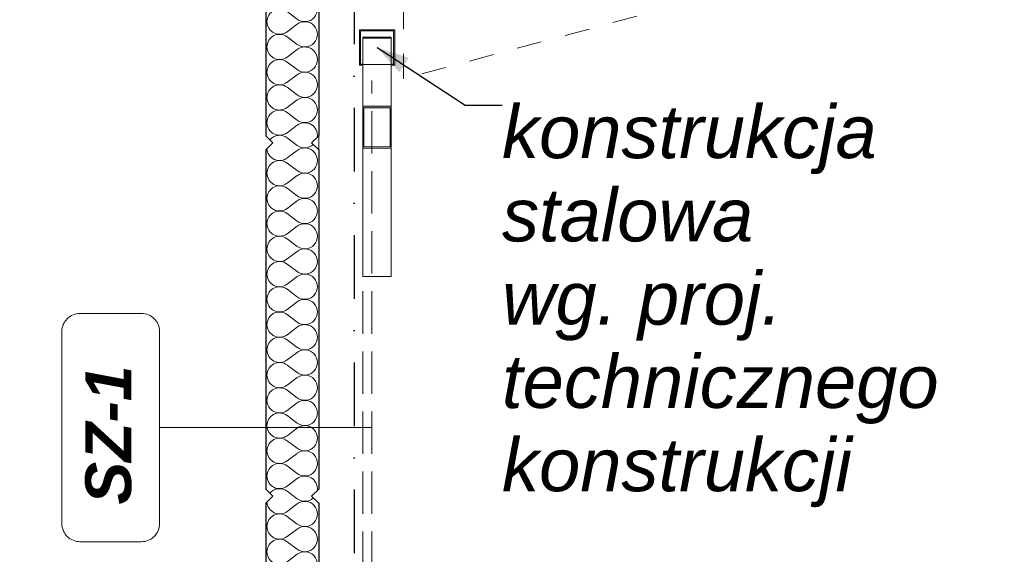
# Model space of a CAD drawing. Header units: millimetres. Extents: x -12989 to 381814, y -50461 to 30884.
# Tile 51 of 111: x 362840 to 365624, y -41825 to -40312. Entities that reach past the tile are written whole.
import ezdxf
from ezdxf.enums import TextEntityAlignment as Align

# ---------------------------------------------------------------- set-up
doc = ezdxf.new("R2010")
doc.units = ezdxf.units.MM
doc.header["$MEASUREMENT"] = 0
for name, pattern in [('Krawędzie ukryte', [170, 120, -50]), ('Kropki i Kreski', [360, 180, -90, 0, -90]), ('Przerywana Krótka I 01 I WSC', [140, 70, -70]), ('Wipeout_Contour', [1000, 0, -1000])]:
    doc.linetypes.add(name, pattern=pattern)
for name, color, linetype, lineweight in [('0_Nr_pióra__1', 7, 'Continuous', 13), ('0_Nr_pióra__223', 7, 'Continuous', 13), ('A_OZN_ODNOSNIKI_Nr_pióra__6', 7, 'Continuous', 13), ('A_OZN_ODNOSNIKI_Nr_pióra__85', 7, 'Continuous', 13), ('AS_Belki.Import IFC_Nr_pióra__1', 7, 'Continuous', 13), ('AS_Belki.Import IFC_Nr_pióra__90', 7, 'Continuous', 13), ('Nowe_A__SCIANY_Nr_pióra__27', 7, 'Continuous', 25), ('Nowe_A_OZN_ODNOSNIKI_Nr_pióra__6', 7, 'Continuous', 13), ('Nowe_A_OZN_ODNOSNIKI_Nr_pióra__85', 7, 'Continuous', 13), ('Nowe_A_WYM_Nr_pióra__1', 7, 'Continuous', 13), ('Nowe_A_WYM_Nr_pióra__45', 7, 'Continuous', 15), ('Nowe_A_WYM_Nr_pióra__85', 7, 'Continuous', 13), ('Nowe_Warstwa IFC.Import IFC_Nr_pióra__1', 7, 'Continuous', 13), ('Nowe_Warstwa IFC.Import IFC_Nr_pióra__25', 7, 'Continuous', 25)]:
    doc.layers.add(name, color=color, linetype=linetype, lineweight=lineweight)
for name, color, linetype in [('A_OZN_ODNOSNIKI', 7, 'Continuous'), ('AS_Belki.Import IFC', 7, 'Continuous'), ('Nowe_04-ŚCIANY DZIAŁOWE', 7, 'Continuous'), ('Nowe_A__SCIANY', 7, 'Continuous'), ('Nowe_A_WYM', 7, 'Continuous'), ('Nowe_Warstwa IFC.Import IFC', 7, 'Continuous')]:
    doc.layers.add(name, color=color, linetype=linetype)
doc.layers.add('Nowe_A__SCIANY_Nr_pióra__174', color=7, linetype='Continuous', lineweight=5, true_color=0x6a6a6a)
doc.styles.add('STYL_AUTOMATYCZNY_1', font='arial.ttf')
doc.styles.add('STYL_AUTOMATYCZNY_4', font='arial.ttf')
doc.styles.add('STYL_AUTOMATYCZNY_7', font='arial.ttf')
doc.styles.add('STYL_AUTOMATYCZNY_8', font='arial.ttf')
doc.dimstyles.new('STYL_AUTOMATYCZNY__2', dxfattribs={"dimtxt": 139.999998, "dimasz": 57, "dimexe": 0.18, "dimexo": 0.0625, "dimgap": 0, "dimtad": 1, "dimdec": 0, "dimlfac": 0.1, "dimzin": 0, "dimdsep": 46, "dimtxsty": 'STYL_AUTOMATYCZNY_4', "dimblk": 'ARROWHEAD_6', "dimblk1": 'ARROWHEAD_6', "dimblk2": 'ARROWHEAD_6', "dimcen": 0.09, "dimse1": 1, "dimse2": 1, "dimclrd": 7, "dimclre": 7, "dimclrt": 7, "dimadec": 0, "dimazin": 0, "dimtfac": 1, "dimtdec": 4, "dimtmove": 0, "dimatfit": 3, "dimfxl": 0, "dimtolj": 1, "dimtzin": 0, "dimarcsym": 0})
doc.dimstyles.new('STYL_AUTOMATYCZNY__3', dxfattribs={"dimtxt": 0.18, "dimasz": 91.2, "dimexe": 0.18, "dimexo": 0.0625, "dimgap": 0, "dimtad": 0, "dimtih": 1, "dimtoh": 1, "dimdec": 4, "dimzin": 0, "dimdsep": 46, "dimcen": 0.09, "dimadec": 0, "dimazin": 0, "dimtfac": 1, "dimtdec": 4, "dimtmove": 0, "dimatfit": 3, "dimldrblk": 'ARROWHEAD_5', "dimfxl": 0, "dimtolj": 1, "dimtzin": 0, "dimarcsym": 0})

# ---------------------------------------------------------------- blocks, each defined once
blk = doc.blocks.new('*X9', base_point=(363535.4, -45960.6))
at = {"layer": 'Nowe_A__SCIANY_Nr_pióra__174', "color": 251, "linetype": 'Continuous', "lineweight": 5, "true_color": 0x6a6a6a}
for p, q in [((363624.7, -40096.3), (363609.7, -40085)), ((363624.7, -40110.6), (363596.1, -40132)), ((363624.7, -40167.7), (363596.1, -40146.3)), ((363624.7, -40182), (363596.1, -40203.4)), ((363624.7, -40239.2), (363596.1, -40217.7)), ((363624.7, -40253.4), (363596.1, -40274.9)), ((363624.7, -40310.6), (363596.1, -40289.2)), ((363624.7, -40324.9), (363596.1, -40346.3)), ((363624.7, -40382), (363596.1, -40360.6)), ((363624.7, -40396.3), (363596.1, -40417.7)), ((363624.7, -40453.4), (363596.1, -40432)), ((363624.7, -40467.7), (363596.1, -40489.2)), ((363624.7, -40524.9), (363596.1, -40503.4)), ((363624.7, -40539.2), (363596.1, -40560.6)), ((363624.7, -40596.3), (363596.1, -40574.9)), ((363624.7, -40610.6), (363596.1, -40632)), ((363624.7, -40667.7), (363596.1, -40646.3)), ((363624.7, -40682), (363596.1, -40703.4)), ((363624.7, -40739.2), (363596.1, -40717.7)), ((363624.7, -40753.4), (363596.1, -40774.9)), ((363624.7, -40810.6), (363596.1, -40789.2)), ((363624.7, -40824.9), (363596.1, -40846.3)), ((363624.7, -40882), (363596.1, -40860.6)), ((363624.7, -40896.3), (363596.1, -40917.7)), ((363624.7, -40953.4), (363596.1, -40932)), ((363624.7, -40967.7), (363596.1, -40989.2)), ((363624.7, -41024.9), (363596.1, -41003.4)), ((363624.7, -41039.2), (363596.1, -41060.6)), ((363624.7, -41096.3), (363596.1, -41074.9)), ((363624.7, -41110.6), (363596.1, -41132)), ((363624.7, -41167.7), (363596.1, -41146.3)), ((363624.7, -41182), (363596.1, -41203.4)), ((363624.7, -41239.2), (363596.1, -41217.7)), ((363624.7, -41253.4), (363596.1, -41274.9)), ((363624.7, -41310.6), (363596.1, -41289.2)), ((363624.7, -41324.9), (363596.1, -41346.3)), ((363624.7, -41382), (363596.1, -41360.6)), ((363624.7, -41396.3), (363596.1, -41417.7)), ((363624.7, -41453.4), (363596.1, -41432)), ((363624.7, -41467.7), (363596.1, -41489.2)), ((363624.7, -41524.9), (363596.1, -41503.4)), ((363624.7, -41539.2), (363596.1, -41560.6)), ((363624.7, -41596.3), (363596.1, -41574.9)), ((363624.7, -41610.6), (363596.1, -41632)), ((363624.7, -41667.7), (363596.1, -41646.3)), ((363624.7, -41682), (363596.1, -41703.4)), ((363624.7, -41739.2), (363596.1, -41717.7)), ((363624.7, -41753.4), (363596.1, -41774.9)), ((363624.7, -41810.6), (363596.1, -41789.2)), ((363624.7, -41824.9), (363596.1, -41846.3)), ((363624.7, -41882), (363596.1, -41860.6)), ((363624.7, -41896.3), (363596.1, -41917.7)), ((363624.7, -41953.4), (363596.1, -41932)), ((363624.7, -41967.7), (363596.1, -41989.2)), ((363624.7, -42024.9), (363596.1, -42003.4)), ((363624.7, -42039.2), (363596.1, -42060.6)), ((363624.7, -42096.3), (363596.1, -42074.9)), ((363624.7, -42110.6), (363596.1, -42132)), ((363624.7, -42167.7), (363596.1, -42146.3)), ((363624.7, -42182), (363596.1, -42203.4)), ((363624.7, -42239.2), (363596.1, -42217.7)), ((363624.7, -42253.4), (363596.1, -42274.9)), ((363624.7, -42310.6), (363596.1, -42289.2)), ((363624.7, -42324.9), (363596.1, -42346.3)), ((363624.7, -42382), (363596.1, -42360.6)), ((363624.7, -42396.3), (363596.1, -42417.7)), ((363624.7, -42453.4), (363596.1, -42432)), ((363624.7, -42467.7), (363596.1, -42489.2)), ((363624.7, -42524.9), (363596.1, -42503.4)), ((363624.7, -42539.2), (363596.1, -42560.6)), ((363624.7, -42596.3), (363596.1, -42574.9)), ((363624.7, -42610.6), (363596.1, -42632)), ((363624.7, -42667.7), (363596.1, -42646.3)), ((363624.7, -42682), (363596.1, -42703.4)), ((363624.7, -42739.2), (363596.1, -42717.7)), ((363624.7, -42753.4), (363596.1, -42774.9)), ((363624.7, -42810.6), (363596.1, -42789.2)), ((363624.7, -42824.9), (363596.1, -42846.3)), ((363624.7, -42882), (363596.1, -42860.6)), ((363624.7, -42896.3), (363596.1, -42917.7)), ((363624.7, -42953.4), (363596.1, -42932)), ((363624.7, -42967.7), (363596.1, -42989.2)), ((363624.7, -43024.9), (363596.1, -43003.4)), ((363624.7, -43039.2), (363596.1, -43060.6)), ((363624.7, -43096.3), (363596.1, -43074.9)), ((363624.7, -43110.6), (363596.1, -43132)), ((363624.7, -43167.7), (363596.1, -43146.3)), ((363624.7, -43182), (363596.1, -43203.4)), ((363624.7, -43239.2), (363596.1, -43217.7)), ((363624.7, -43253.4), (363596.1, -43274.9)), ((363624.7, -43310.6), (363596.1, -43289.2)), ((363624.7, -43324.9), (363596.1, -43346.3)), ((363624.7, -43382), (363596.1, -43360.6)), ((363624.7, -43396.3), (363596.1, -43417.7)), ((363624.7, -43453.4), (363596.1, -43432)), ((363624.7, -43467.7), (363596.1, -43489.2)), ((363624.7, -43524.9), (363596.1, -43503.4)), ((363624.7, -43539.2), (363596.1, -43560.6)), ((363624.7, -43596.3), (363596.1, -43574.9)), ((363624.7, -43610.6), (363596.1, -43632)), ((363624.7, -43667.7), (363596.1, -43646.3)), ((363624.7, -43682), (363596.1, -43703.4)), ((363624.7, -43739.2), (363596.1, -43717.7)), ((363624.7, -43753.4), (363596.1, -43774.9))]:
    blk.add_line(p, q, dxfattribs=at)
for centre, start, end in [((363646.1, -40067.7), 233.1301, 3.2256), ((363574.7, -40103.4), 180.8637, 306.8699), ((363646.1, -40139.2), 233.1301, 126.8699), ((363574.7, -40174.9), 53.1301, 180), ((363574.7, -40174.9), 180, 306.8699), ((363646.1, -40210.6), 233.1301, 126.8699), ((363574.7, -40246.3), 53.1301, 180), ((363574.7, -40246.3), 180, 306.8699), ((363646.1, -40282), 233.1301, 126.8699), ((363574.7, -40317.7), 53.1301, 180), ((363574.7, -40317.7), 180, 306.8699), ((363646.1, -40353.4), 233.1301, 126.8699), ((363574.7, -40389.2), 53.1301, 180), ((363574.7, -40389.2), 180, 306.8699), ((363646.1, -40424.9), 233.1301, 126.8699), ((363574.7, -40460.6), 53.1301, 180), ((363574.7, -40460.6), 180, 306.8699), ((363646.1, -40496.3), 233.1301, 126.8699), ((363574.7, -40532), 53.1301, 180), ((363574.7, -40532), 180, 306.8699), ((363646.1, -40567.7), 233.1301, 126.8699), ((363574.7, -40603.4), 53.1301, 180), ((363574.7, -40603.4), 180, 306.8699), ((363646.1, -40639.2), 351.2832, 126.8699), ((363574.7, -40674.9), 53.1301, 140.6813), ((363574.7, -40674.9), 183.3422, 306.8699), ((363646.1, -40639.2), 233.1301, 312.5684), ((363646.1, -40710.6), 233.1301, 126.8699), ((363574.7, -40746.3), 53.1301, 180), ((363574.7, -40746.3), 180, 306.8699), ((363646.1, -40782), 233.1301, 126.8699), ((363574.7, -40817.7), 53.1301, 180), ((363574.7, -40817.7), 180, 306.8699), ((363646.1, -40853.4), 233.1301, 126.8699), ((363574.7, -40889.2), 53.1301, 180), ((363574.7, -40889.2), 180, 306.8699), ((363646.1, -40924.9), 233.1301, 126.8699), ((363574.7, -40960.6), 53.1301, 180), ((363574.7, -40960.6), 180, 306.8699), ((363646.1, -40996.3), 233.1301, 126.8699), ((363574.7, -41032), 53.1301, 180), ((363574.7, -41032), 180, 306.8699), ((363646.1, -41067.7), 233.1301, 126.8699), ((363574.7, -41103.4), 53.1301, 180), ((363574.7, -41103.4), 180, 306.8699), ((363646.1, -41139.2), 233.1301, 126.8699), ((363574.7, -41174.9), 53.1301, 180), ((363574.7, -41174.9), 180, 306.8699), ((363646.1, -41210.6), 233.1301, 126.8699), ((363574.7, -41246.3), 53.1301, 180), ((363574.7, -41246.3), 180, 306.8699), ((363646.1, -41282), 233.1301, 126.8699), ((363574.7, -41317.7), 53.1301, 180), ((363574.7, -41317.7), 180, 306.8699), ((363646.1, -41353.4), 233.1301, 126.8699), ((363574.7, -41389.2), 53.1301, 180), ((363574.7, -41389.2), 180, 306.8699), ((363646.1, -41424.9), 233.1301, 126.8699), ((363574.7, -41460.6), 53.1301, 180), ((363574.7, -41460.6), 180, 306.8699), ((363646.1, -41496.3), 233.1301, 126.8699), ((363574.7, -41532), 53.1301, 180), ((363574.7, -41532), 180, 306.8699), ((363646.1, -41567.7), 233.1301, 126.8699), ((363574.7, -41603.4), 53.1301, 180), ((363574.7, -41603.4), 180, 306.8699), ((363646.1, -41639.2), 351.2832, 126.8699), ((363574.7, -41674.9), 53.1301, 140.6813), ((363574.7, -41674.9), 183.3422, 306.8699), ((363646.1, -41639.2), 233.1301, 312.5684), ((363646.1, -41710.6), 233.1301, 126.8699), ((363574.7, -41746.3), 53.1301, 180), ((363574.7, -41746.3), 180, 306.8699), ((363646.1, -41782), 233.1301, 126.8699), ((363574.7, -41817.7), 53.1301, 180), ((363574.7, -41817.7), 180, 306.8699), ((363646.1, -41853.4), 233.1301, 126.8699), ((363574.7, -41889.2), 53.1301, 180), ((363574.7, -41889.2), 180, 306.8699), ((363646.1, -41924.9), 233.1301, 126.8699), ((363574.7, -41960.6), 53.1301, 180), ((363574.7, -41960.6), 180, 306.8699), ((363646.1, -41996.3), 233.1301, 126.8699), ((363574.7, -42032), 53.1301, 180), ((363574.7, -42032), 180, 306.8699), ((363646.1, -42067.7), 233.1301, 126.8699), ((363574.7, -42103.4), 53.1301, 180), ((363574.7, -42103.4), 180, 306.8699), ((363646.1, -42139.2), 233.1301, 126.8699), ((363574.7, -42174.9), 53.1301, 180), ((363574.7, -42174.9), 180, 306.8699), ((363646.1, -42210.6), 233.1301, 126.8699), ((363574.7, -42246.3), 53.1301, 180), ((363574.7, -42246.3), 180, 306.8699), ((363646.1, -42282), 233.1301, 126.8699), ((363574.7, -42317.7), 53.1301, 180), ((363574.7, -42317.7), 180, 306.8699), ((363646.1, -42353.4), 233.1301, 126.8699), ((363574.7, -42389.2), 53.1301, 180), ((363574.7, -42389.2), 180, 306.8699), ((363646.1, -42424.9), 233.1301, 126.8699), ((363574.7, -42460.6), 53.1301, 180), ((363574.7, -42460.6), 180, 306.8699), ((363646.1, -42496.3), 233.1301, 126.8699), ((363574.7, -42532), 53.1301, 180), ((363574.7, -42532), 180, 306.8699), ((363646.1, -42567.7), 233.1301, 126.8699), ((363574.7, -42603.4), 53.1301, 180), ((363574.7, -42603.4), 180, 306.8699), ((363646.1, -42639.2), 351.2832, 126.8699), ((363574.7, -42674.9), 53.1301, 140.6813), ((363574.7, -42674.9), 183.3422, 306.8699), ((363646.1, -42639.2), 233.1301, 312.5684), ((363646.1, -42710.6), 233.1301, 126.8699), ((363574.7, -42746.3), 53.1301, 180), ((363574.7, -42746.3), 180, 306.8699), ((363646.1, -42782), 233.1301, 126.8699), ((363574.7, -42817.7), 53.1301, 180), ((363574.7, -42817.7), 180, 306.8699), ((363646.1, -42853.4), 233.1301, 126.8699), ((363574.7, -42889.2), 53.1301, 180), ((363574.7, -42889.2), 180, 306.8699), ((363646.1, -42924.9), 233.1301, 126.8699), ((363574.7, -42960.6), 53.1301, 180), ((363574.7, -42960.6), 180, 306.8699), ((363646.1, -42996.3), 233.1301, 126.8699), ((363574.7, -43032), 53.1301, 180), ((363574.7, -43032), 180, 306.8699), ((363646.1, -43067.7), 233.1301, 126.8699), ((363574.7, -43103.4), 53.1301, 180), ((363574.7, -43103.4), 180, 306.8699), ((363646.1, -43139.2), 233.1301, 126.8699), ((363574.7, -43174.9), 53.1301, 180), ((363574.7, -43174.9), 180, 306.8699), ((363646.1, -43210.6), 233.1301, 126.8699), ((363574.7, -43246.3), 53.1301, 180), ((363574.7, -43246.3), 180, 306.8699), ((363646.1, -43282), 233.1301, 126.8699), ((363574.7, -43317.7), 53.1301, 180), ((363574.7, -43317.7), 180, 306.8699), ((363646.1, -43353.4), 233.1301, 126.8699), ((363574.7, -43389.2), 53.1301, 180), ((363574.7, -43389.2), 180, 306.8699), ((363646.1, -43424.9), 233.1301, 126.8699), ((363574.7, -43460.6), 53.1301, 180), ((363574.7, -43460.6), 180, 306.8699), ((363646.1, -43496.3), 233.1301, 126.8699), ((363574.7, -43532), 53.1301, 180), ((363574.7, -43532), 180, 306.8699), ((363646.1, -43567.7), 233.1301, 126.8699), ((363574.7, -43603.4), 53.1301, 180), ((363574.7, -43603.4), 180, 306.8699), ((363646.1, -43639.2), 351.2832, 126.8699), ((363574.7, -43674.9), 53.1301, 140.6813), ((363646.1, -43639.2), 233.1301, 312.5684), ((363574.7, -43674.9), 183.3422, 306.8699), ((363646.1, -43710.6), 233.1301, 126.8699), ((363574.7, -43746.3), 53.1301, 180), ((363574.7, -43746.3), 180, 253.7398), ((363646.1, -43782), 2.2924, 126.8699), ((363574.7, -43746.3), 286.2602, 306.8699)]:
    blk.add_arc(centre, 35.7, start, end, dxfattribs=at)
blk = doc.blocks.new('ElemPrzekroju_1_1', base_point=(363535.4, -45960.6))
at = {"color": 254, "linetype": 'Wipeout_Contour', "lineweight": 0, "ltscale": 10249256.41811117}
blk.add_wipeout([(363685.4, -40640.6), (363685.4, -40064.8), (363535.4, -40104.9), (363535.4, -40640.6), (363555.4, -40660.6), (363535.4, -40680.6), (363535.4, -41640.6), (363555.4, -41660.6), (363535.4, -41680.6), (363535.4, -42640.6), (363555.4, -42660.6), (363535.4, -42680.6), (363535.4, -43640.6), (363555.4, -43660.6), (363535.4, -43680.6), (363535.4, -43780.6), (363685.4, -43780.6), (363685.4, -43680.6), (363665.4, -43660.6), (363685.4, -43640.6), (363685.4, -42680.6), (363665.4, -42660.6), (363685.4, -42640.6), (363685.4, -41680.6), (363665.4, -41660.6), (363685.4, -41640.6), (363685.4, -40680.6), (363665.4, -40660.6)], dxfattribs=at).dxf.layer = 'Nowe_A__SCIANY'
at = {"layer": 'Nowe_A__SCIANY_Nr_pióra__27', "color": 7, "linetype": 'Continuous', "lineweight": 25}
for p, q in [((363685.4, -40064.8), (363685.4, -40640.6)), ((363535.4, -40104.9), (363535.4, -40640.6)), ((363535.4, -40640.6), (363555.4, -40660.6)), ((363685.4, -40640.6), (363665.4, -40660.6)), ((363555.4, -40660.6), (363535.4, -40680.6)), ((363535.4, -40680.6), (363535.4, -41640.6)), ((363665.4, -40660.6), (363685.4, -40680.6)), ((363685.4, -40680.6), (363685.4, -41640.6)), ((363535.4, -41640.6), (363555.4, -41660.6)), ((363685.4, -41640.6), (363665.4, -41660.6)), ((363555.4, -41660.6), (363535.4, -41680.6)), ((363535.4, -41680.6), (363535.4, -42640.6)), ((363665.4, -41660.6), (363685.4, -41680.6)), ((363685.4, -41680.6), (363685.4, -41860.6))]:
    blk.add_line(p, q, dxfattribs=at)
at = {"layer": 'Nowe_A__SCIANY', "lineweight": 0}
blk.add_blockref('*X9', (363535.4, -45960.6), dxfattribs=at)
blk = doc.blocks.new('ElemPrzekroju_4_1', base_point=(363535.4, -45960.6))
at = {"color": 254, "linetype": 'Wipeout_Contour', "lineweight": 0, "ltscale": 2928687.075711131}
blk.add_wipeout([(363897.4, -40343.6), (363803.4, -40343.6), (363803.4, -40437.6), (363810.4, -40437.6), (363810.4, -40361.1), (363890.4, -40361.1), (363890.4, -40437.6), (363897.4, -40437.6)], dxfattribs=at).dxf.layer = 'Nowe_04-ŚCIANY DZIAŁOWE'
blk = doc.blocks.new('ElemPrzekroju_105_1', base_point=(363535.4, -45960.6))
at = {"layer": 'AS_Belki.Import IFC', "linetype": 'Continuous', "lineweight": 0, "true_color": 0x000000}
h = blk.add_hatch(color=18, dxfattribs=at)
h.paths.add_polyline_path([(363800.4, -40440.6), (363900.4, -40440.6), (363900.4, -40340.6), (363800.4, -40340.6)])
h.paths.add_polyline_path([(363897.4, -40343.6), (363897.4, -40437.6), (363803.4, -40437.6), (363803.4, -40343.6)], flags=0)
at = {"layer": 'AS_Belki.Import IFC_Nr_pióra__1', "color": 7, "linetype": 'Continuous', "lineweight": 13}
for p, q in [((363800.4, -40340.6), (363800.4, -40440.6)), ((363900.4, -40340.6), (363800.4, -40340.6)), ((363803.4, -40343.6), (363803.4, -40437.6)), ((363897.4, -40343.6), (363803.4, -40343.6)), ((363897.4, -40343.6), (363897.4, -40437.6)), ((363900.4, -40340.6), (363900.4, -40440.6)), ((363900.4, -40440.6), (363800.4, -40440.6)), ((363897.4, -40437.6), (363803.4, -40437.6))]:
    blk.add_line(p, q, dxfattribs=at)
blk = doc.blocks.new('ElemPrzekroju_126_1', base_point=(363535.4, -45960.6))
at = {"color": 254, "linetype": 'Wipeout_Contour', "lineweight": 0, "ltscale": 1464441.715013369}
blk.add_wipeout([(363887.4, -40561.5), (363813.4, -40561.5), (363813.4, -40672.2), (363887.4, -40672.2)], dxfattribs=at).dxf.layer = 'AS_Belki.Import IFC'
at = {"layer": 'AS_Belki.Import IFC_Nr_pióra__1', "color": 7, "linetype": 'Continuous', "lineweight": 13}
for p, q in [((363890.4, -40676.7), (363810.4, -40676.7)), ((363887.4, -40672.2), (363813.4, -40672.2))]:
    blk.add_line(p, q, dxfattribs=at)
at = {"color": 254, "linetype": 'Wipeout_Contour', "lineweight": 0, "ltscale": 1464389.414048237}
blk.add_wipeout([(363810.4, -40440.6), (363810.4, -40557), (363890.4, -40557), (363890.4, -40440.6)], dxfattribs=at).dxf.layer = 'AS_Belki.Import IFC'
at = {"layer": 'AS_Belki.Import IFC', "linetype": 'Continuous', "lineweight": 0, "true_color": 0x000000}
h = blk.add_hatch(color=18, dxfattribs=at)
h.paths.add_polyline_path([(363810.4, -40676.7), (363890.4, -40676.7), (363890.4, -40557), (363810.4, -40557)])
h.paths.add_polyline_path([(363887.4, -40561.5), (363887.4, -40672.2), (363813.4, -40672.2), (363813.4, -40561.5)], flags=0)
at = {"layer": 'AS_Belki.Import IFC_Nr_pióra__1', "color": 7, "linetype": 'Continuous', "lineweight": 13}
for p, q in [((363810.4, -40557), (363810.4, -40676.7)), ((363890.4, -40557), (363810.4, -40557)), ((363813.4, -40561.5), (363813.4, -40672.2)), ((363887.4, -40561.5), (363813.4, -40561.5)), ((363887.4, -40561.5), (363887.4, -40672.2)), ((363890.4, -40557), (363890.4, -40676.7))]:
    blk.add_line(p, q, dxfattribs=at)
at = {"color": 254, "linetype": 'Wipeout_Contour', "lineweight": 0, "ltscale": 1464346.059109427}
blk.add_wipeout([(363890.4, -40363.9), (363810.4, -40363.9), (363810.4, -40437.6), (363890.4, -40437.6)], dxfattribs=at).dxf.layer = 'AS_Belki.Import IFC'
at = {"layer": 'AS_Belki.Import IFC_Nr_pióra__90', "color": 7, "linetype": 'Continuous', "lineweight": 13}
for p, q in [((363890.4, -40363.9), (363810.4, -40363.9)), ((363810.4, -40363.9), (363810.4, -40437.6)), ((363890.4, -40363.9), (363890.4, -40437.6)), ((363810.4, -40440.6), (363810.4, -40557)), ((363890.4, -40440.6), (363890.4, -40557))]:
    blk.add_line(p, q, dxfattribs=at)
blk = doc.blocks.new('ElemPrzekroju_131_1', base_point=(363535.4, -45960.6))
at = {"color": 254, "linetype": 'Wipeout_Contour', "lineweight": 0, "ltscale": 1464329.654190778}
blk.add_wipeout([(363813.4, -40363.9), (363887.4, -40363.9), (363887.4, -40363.3), (363813.4, -40363.3)], dxfattribs=at).dxf.layer = 'AS_Belki.Import IFC'
at = {"color": 254, "linetype": 'Wipeout_Contour', "lineweight": 0, "ltscale": 1464549.17213162}
blk.add_wipeout([(363810.4, -41039.2), (363890.4, -41039.2), (363890.4, -40676.7), (363810.4, -40676.7)], dxfattribs=at).dxf.layer = 'AS_Belki.Import IFC'
at = {"layer": 'AS_Belki.Import IFC_Nr_pióra__90', "color": 7, "linetype": 'Continuous', "lineweight": 13}
for p, q in [((363810.4, -40676.7), (363810.4, -41039.2)), ((363890.4, -40676.7), (363890.4, -41039.2)), ((363890.4, -41039.2), (363810.4, -41039.2))]:
    blk.add_line(p, q, dxfattribs=at)
at = {"color": 254, "linetype": 'Wipeout_Contour', "lineweight": 0, "ltscale": 2928658.994380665}
blk.add_wipeout([(363890.4, -40361.1), (363810.4, -40361.1), (363810.4, -40363.9), (363813.4, -40363.9), (363813.4, -40363.3), (363887.4, -40363.3), (363887.4, -40363.9), (363890.4, -40363.9)], dxfattribs=at).dxf.layer = 'AS_Belki.Import IFC'
at = {"layer": 'AS_Belki.Import IFC_Nr_pióra__90', "color": 7, "linetype": 'Continuous', "lineweight": 13}
for p, q in [((363810.4, -40361.1), (363890.4, -40361.1)), ((363810.4, -40363.9), (363810.4, -40361.1)), ((363887.4, -40363.3), (363813.4, -40363.3)), ((363813.4, -40363.3), (363813.4, -40363.9)), ((363887.4, -40363.9), (363887.4, -40363.3)), ((363890.4, -40361.1), (363890.4, -40363.9))]:
    blk.add_line(p, q, dxfattribs=at)
blk = doc.blocks.new('Standardowy znacznik osi[4]_1', base_point=(363785.4, -35960.6))
at = {"layer": 'Nowe_Warstwa IFC.Import IFC_Nr_pióra__25', "color": 7, "linetype": 'Kropki i Kreski', "lineweight": 25}
blk.add_line((363785.4, -36960.6), (363785.4, -48960.6), dxfattribs=at)
at = {"layer": 'Nowe_Warstwa IFC.Import IFC_Nr_pióra__1', "color": 7, "lineweight": 13, "style": 'STYL_AUTOMATYCZNY_1'}
for tag, p in [('AC_MarkerText_1_0', (363785.4, -35623.1)), ('AC_MarkerText_1_1', (363785.4, -50123.1))]:
    blk.add_attdef(tag, text='', height=175, rotation=360, dxfattribs=at).set_placement(p, align=Align.TOP_CENTER)
blk = doc.blocks.new('*D187', base_point=(363535.4, -45960.6))
at = {"layer": 'Nowe_A_WYM_Nr_pióra__45', "color": 7, "linetype": 'Continuous', "lineweight": 15}
for p, q in [((362533.3, -39918.3), (362473.3, -39858.3)), ((362473.3, -43750.6), (362533.3, -43810.6))]:
    blk.add_line(p, q, dxfattribs=at)
at = {"layer": 'Nowe_A_WYM_Nr_pióra__85', "color": 7, "linetype": 'Continuous', "lineweight": 13}
for p, q in [((362503.3, -39888.3), (362503.3, -39843.3)), ((362559.5, -39888.3), (362447, -39888.3)), ((362503.3, -43780.6), (362503.3, -39888.3)), ((362559.5, -43780.6), (362447, -43780.6))]:
    blk.add_line(p, q, dxfattribs=at)
at = {"layer": 'Nowe_A_WYM_Nr_pióra__1', "color": 7, "lineweight": 13, "insert": (362475.3, -41994.6), "char_height": 140, "attachment_point": 7, "rotation": 90, "style": 'STYL_AUTOMATYCZNY_4'}
blk.add_mtext('\\A1;{\\pql;\\fArial|b0|i0|c238|p0;\\W1.000000;389}', dxfattribs=at)
blk = doc.blocks.new('ARROWHEAD_6')
at = {"color": 0, "linetype": 'Continuous', "lineweight": 0}
for p, q in [((-0.5, -0.5), (0.5, 0.5)), ((0, 0), (-1, 0))]:
    blk.add_line(p, q, dxfattribs=at)
blk = doc.blocks.new('*D198', base_point=(363535.4, -45960.6))
at = {"layer": 'Nowe_A_WYM_Nr_pióra__45', "color": 7, "linetype": 'Continuous', "lineweight": 15}
for p, q in [((362283.3, -37900.7), (362223.3, -37840.7)), ((362223.3, -45950.6), (362283.3, -46010.6))]:
    blk.add_line(p, q, dxfattribs=at)
at = {"layer": 'Nowe_A_WYM_Nr_pióra__85', "color": 7, "linetype": 'Continuous', "lineweight": 13}
for p, q in [((362253.3, -37870.7), (362253.3, -37825.7)), ((362309.5, -37870.7), (362197, -37870.7)), ((362253.3, -45980.6), (362253.3, -37870.7)), ((362309.5, -45980.6), (362197, -45980.6)), ((362253.3, -46025.6), (362253.3, -45980.6))]:
    blk.add_line(p, q, dxfattribs=at)
at = {"layer": 'Nowe_A_WYM_Nr_pióra__1', "color": 7, "lineweight": 13, "insert": (362225.3, -42078.7), "char_height": 140, "attachment_point": 7, "rotation": 90, "style": 'STYL_AUTOMATYCZNY_4'}
blk.add_mtext('\\A1;{\\pql;\\fArial|b0|i0|c238|p0;\\W1.000000;811}', dxfattribs=at)
blk = doc.blocks.new('*D204', base_point=(363535.4, -45960.6))
at = {"layer": 'Nowe_A_WYM_Nr_pióra__45', "color": 7, "linetype": 'Continuous', "lineweight": 15}
for p, q in [((366068.1, -40094.8), (366008.1, -40034.8)), ((366008.1, -42930.6), (366068.1, -42990.6))]:
    blk.add_line(p, q, dxfattribs=at)
at = {"layer": 'Nowe_A_WYM_Nr_pióra__85', "color": 7, "linetype": 'Continuous', "lineweight": 13}
for p, q in [((366038.1, -40064.8), (366038.1, -40019.8)), ((366094.3, -40064.8), (365981.8, -40064.8)), ((366038.1, -42960.6), (366038.1, -40064.8)), ((366094.3, -42960.6), (365981.8, -42960.6))]:
    blk.add_line(p, q, dxfattribs=at)
at = {"layer": 'Nowe_A_WYM_Nr_pióra__1', "color": 7, "lineweight": 13, "insert": (366010.1, -41672.8), "char_height": 140, "attachment_point": 7, "rotation": 90, "style": 'STYL_AUTOMATYCZNY_4'}
blk.add_mtext('\\A1;{\\pql;\\fArial|b0|i0|c238|p0;\\W1.000000;290}', dxfattribs=at)
blk = doc.blocks.new('Etykieta_1_1', base_point=(363535.4, -41466.2))
at = {"color": 254, "linetype": 'Wipeout_Contour', "lineweight": 0, "ltscale": 8770979.004314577}
blk.add_wipeout([(363235.4, -41738.1), (363235.4, -41194.2), (363235.4, -41194.2), (363228.6, -41168.7), (363209.9, -41150), (363184.3, -41143.2), (363184.3, -41143.2), (363010.2, -41143.2), (363010.2, -41143.2), (362984.7, -41150), (362966, -41168.7), (362959.1, -41194.2), (362959.1, -41194.2), (362959.1, -41738.1), (362959.1, -41738.1), (362966, -41763.7), (362984.7, -41782.4), (363010.2, -41789.2), (363010.2, -41789.2), (363184.3, -41789.2), (363184.3, -41789.2), (363209.9, -41782.4), (363228.6, -41763.7)], dxfattribs=at).dxf.layer = 'A_OZN_ODNOSNIKI'
at = {"layer": 'A_OZN_ODNOSNIKI_Nr_pióra__85', "color": 7, "linetype": 'Continuous', "lineweight": 13}
for p, q in [((363235.9, -41466.2), (363235.4, -41466.2)), ((363834.9, -41466.2), (363235.9, -41466.2))]:
    blk.add_line(p, q, dxfattribs=at)
at = {"layer": 'A_OZN_ODNOSNIKI_Nr_pióra__85', "color": 7, "linetype": 'Continuous', "lineweight": 13, "flags": 128}
blk.add_lwpolyline([(363235.4, -41738.1, -0.414214), (363184.3, -41789.2), (363010.2, -41789.2, -0.414214), (362959.1, -41738.1), (362959.1, -41194.2, -0.414214), (363010.2, -41143.2), (363184.3, -41143.2, -0.414214), (363235.4, -41194.2)], format="xyb", close=True, dxfattribs=at)
at = {"layer": 'A_OZN_ODNOSNIKI_Nr_pióra__6', "color": 7, "lineweight": 13, "insert": (363025, -41684.1), "char_height": 130, "attachment_point": 1, "rotation": 90, "style": 'STYL_AUTOMATYCZNY_8'}
blk.add_mtext('\\A1;{\\pql;\\pt0,6000;\\fArial|b1|i1|c238|p0;\\W1.000000;SZ-1\\fArial|b1|i1|c238|p0;\\W1.000000;\\A1{\\H.66x;\\S^  ;}\\fArial|b1|i1|c238|p0;\\W1.000000;\\fArial|b1|i1|c238|p0;\\W1.000000;\\A1{\\H.66x;\\S^  ;}\\fArial|b1|i1|c238|p0;\\W1.000000; \\fArial|b1|i1|c238|p0;\\W1.000000;\\fArial|b1|i1|c238|p0;\\W1.000000;\\fArial|b1|i1|c238|p0;\\W1.000000;\\fArial|b1|i1|c238|p0;\\W1.000000;\\fArial|b1|i1|c238|p0;\\W1.000000;\\fArial|b1|i1|c238|p0;\\W1.000000;\\fArial|b1|i1|c238|p0;\\W1.000000;\\fArial|b1|i1|c238|p0;\\W1.000000;\\fArial|b1|i1|c238|p0;\\W1.000000;\\fArial|b1|i1|c238|p0;\\W1.000000;\\fArial|b1|i1|c238|p0;\\W1.000000;\\fArial|b1|i1|c238|p0;\\W1.000000;\\fArial|b1|i1|c238|p0;\\W1.000000;\\fArial|b1|i1|c238|p0;\\W1.000000;\\fArial|b1|i1|c238|p0;\\W1.000000;\\fArial|b1|i1|c238|p0;\\W1.000000;\\fArial|b1|i1|c238|p0;\\W1.000000;\\fArial|b1|i1|c238|p0;\\W1.000000;\\fArial|b1|i1|c238|p0;\\W1.000000;\\fArial|b1|i1|c238|p0;\\W1.000000;\\fArial|b1|i1|c238|p0;\\W1.000000;\\fArial|b1|i1|c238|p0;\\W1.000000;\\fArial|b1|i1|c238|p0;\\W1.000000;\\fArial|b1|i1|c238|p0;\\W1.000000;\\fArial|b1|i1|c238|p0;\\W1.000000;\\fArial|b1|i1|c238|p0;\\W1.000000;\\fArial|b1|i1|c238|p0;\\W1.000000;\\fArial|b1|i1|c238|p0;\\W1.000000;\\fArial|b1|i1|c238|p0;\\W1.000000;\\fArial|b1|i1|c238|p0;\\W1.000000;\\fArial|b1|i1|c238|p0;\\W1.000000;\\fArial|b1|i1|c238|p0;\\W1.000000;\\fArial|b1|i1|c238|p0;\\W1.000000;\\fArial|b1|i1|c238|p0;\\W1.000000;\\fArial|b1|i1|c238|p0;\\W1.000000;\\fArial|b1|i1|c238|p0;\\W1.000000;\\fArial|b1|i1|c238|p0;\\W1.000000;\\fArial|b1|i1|c238|p0;\\W1.000000;\\fArial|b1|i1|c238|p0;\\W1.000000;\\fArial|b1|i1|c238|p0;\\W1.000000;\\fArial|b1|i1|c238|p0;\\W1.000000;\\fArial|b1|i1|c238|p0;\\W1.000000;\\fArial|b1|i1|c238|p0;\\W1.000000;}', dxfattribs=at)
blk = doc.blocks.new('ARROWHEAD_5')
at = {"linetype": 'Continuous', "lineweight": 0}
blk.add_hatch(color=0, dxfattribs=at).paths.add_polyline_path([(-1, 0.2679), (0, 0), (-1, -0.2679)])
at = {"color": 0, "linetype": 'Continuous', "lineweight": 0}
blk.add_line((0, 0), (-1, 0), dxfattribs=at)

msp = doc.modelspace()

# ---------------------------------------------------------------- block references
at = {"layer": 'Nowe_A__SCIANY', "lineweight": 0}
msp.add_blockref('ElemPrzekroju_1_1', (363535.4, -45960.6), dxfattribs=at)

# ---------------------------------------------------------------- next in the draw order: block references
at = {"layer": 'Nowe_04-ŚCIANY DZIAŁOWE', "lineweight": 0}
msp.add_blockref('ElemPrzekroju_4_1', (363535.4, -45960.6), dxfattribs=at)

# ---------------------------------------------------------------- next in the draw order: dimensions: what is measured, and where the dimension line sits
at = {"layer": 'Nowe_A_WYM', "color": 7, "linetype": 'Continuous', "lineweight": 13}
dim = msp.add_linear_dim(base=(362503.3, -39888.3), p1=(363535.4, -43780.6), p2=(363505.4, -39888.3), angle=90, dimstyle='STYL_AUTOMATYCZNY__2', dxfattribs=at)
dim.commit()
dim.dimension.update_dxf_attribs({"geometry": '*D187', "text_midpoint": (362405.3, -41834.8), "dimtype": 160, "text_rotation": 90})

# ---------------------------------------------------------------- next in the draw order: linework, layer by layer
at = {"layer": '0_Nr_pióra__1', "color": 7, "linetype": 'Krawędzie ukryte', "lineweight": 13}
msp.add_line((363685.4, -41040.4), (363685.4, -40436.8), dxfattribs=at)
at = {"layer": '0_Nr_pióra__223', "color": 7, "linetype": 'Przerywana Krótka I 01 I WSC', "lineweight": 13}
msp.add_lwpolyline([(370535.3, -38480.2), (370535.3, -38707.9), (363925.4, -40479), (363925.4, -40251.3)], close=True, dxfattribs=at)

# ---------------------------------------------------------------- next in the draw order: block references
at = {"layer": 'AS_Belki.Import IFC', "lineweight": 0}
msp.add_blockref('ElemPrzekroju_105_1', (363535.4, -45960.6), dxfattribs=at)

# ---------------------------------------------------------------- next in the draw order: texts
at = {"layer": 'Nowe_A_OZN_ODNOSNIKI_Nr_pióra__6', "color": 7, "linetype": 'Continuous', "lineweight": 13, "insert": (364203.9, -40553.9), "char_height": 150, "width": 1595.875, "attachment_point": 1, "line_spacing_factor": 0.942235, "style": 'STYL_AUTOMATYCZNY_7'}
msp.add_mtext('\\A1;{\\pql;\\fArial|b0|i1|c238|p0;\\W1.000000;konstrukcja stalowa\\P\\pql;\\fArial|b0|i1|c238|p0;\\W1.000000;wg. proj. technicznego konstrukcji}', dxfattribs=at)

# ---------------------------------------------------------------- next in the draw order: block references
at = {"layer": 'AS_Belki.Import IFC', "lineweight": 0}
msp.add_blockref('ElemPrzekroju_126_1', (363535.4, -45960.6), dxfattribs=at)

# ---------------------------------------------------------------- next in the draw order: block references
msp.add_blockref('ElemPrzekroju_131_1', (363535.4, -45960.6), dxfattribs=at)

# ---------------------------------------------------------------- next in the draw order: linework, layer by layer
at = {"layer": '0_Nr_pióra__1', "color": 7, "linetype": 'Krawędzie ukryte', "lineweight": 13}
for p, q in [((363810.6, -45960.6), (363810.6, -40489.5)), ((363835.4, -45960.6), (363835.4, -40484.2))]:
    msp.add_line(p, q, dxfattribs=at)

# ---------------------------------------------------------------- next in the draw order: block references
at = {"layer": 'Nowe_Warstwa IFC.Import IFC', "color": 7, "linetype": 'Continuous', "lineweight": 13}
msp.add_blockref('Standardowy znacznik osi[4]_1', (363785.4, -35960.6), dxfattribs=at)

# ---------------------------------------------------------------- next in the draw order: dimensions: what is measured, and where the dimension line sits
at = {"layer": 'Nowe_A_WYM', "color": 7, "linetype": 'Continuous', "lineweight": 13}
for base, p1, p2, picture, middle in [((362253.3, -37870.7), (363585.4, -45980.6), (371035.4, -37870.7), '*D198', (362155.3, -41918.9)), ((366038.1, -40064.8), (363685.4, -42960.6), (363685.4, -40064.8), '*D204', (365940.1, -41513))]:
    dim = msp.add_linear_dim(base=base, p1=p1, p2=p2, angle=90, dimstyle='STYL_AUTOMATYCZNY__2', dxfattribs=at)
    dim.commit()
    dim.dimension.update_dxf_attribs({"geometry": picture, "text_midpoint": middle, "dimtype": 160, "text_rotation": 90})

# ---------------------------------------------------------------- next in the draw order: leaders
at = {"layer": 'Nowe_A_OZN_ODNOSNIKI_Nr_pióra__85', "color": 7, "linetype": 'Continuous', "lineweight": 13, "annotation_type": 0, "has_hookline": 1, "hookline_direction": 0, "text_width": 1218.3}
msp.add_leader([(363850.4, -40390.6), (364099.5, -40553.9), (364203.9, -40553.9)], dimstyle='STYL_AUTOMATYCZNY__3', dxfattribs=at)

# ---------------------------------------------------------------- next in the draw order: block references
at = {"layer": 'A_OZN_ODNOSNIKI', "color": 7, "linetype": 'Continuous', "lineweight": 13}
msp.add_blockref('Etykieta_1_1', (363535.4, -41466.2), dxfattribs=at)

doc.saveas('drawing.dxf')
